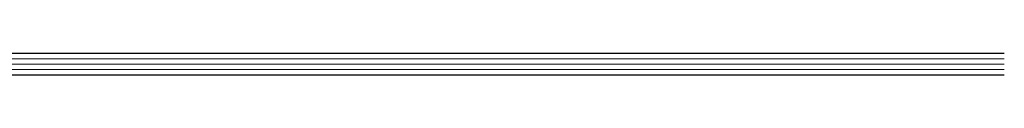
# Model space of a CAD drawing. Header units: millimetres. Extents: x -94648 to 68781, y -29623 to 11990.
# Tile 7 of 181: x -58321 to -46648, y -14725 to -14471. Entities that reach past the tile are written whole.
import ezdxf

# ---------------------------------------------------------------- set-up
doc = ezdxf.new("R2010")
doc.units = ezdxf.units.MM
doc.layers.add('cienkie', color=3, linetype='Continuous', lineweight=20)
doc.layers.add('GRUBE', color=1, linetype='Continuous')

msp = doc.modelspace()

# ---------------------------------------------------------------- linework, layer by layer
at = {"layer": 'cienkie'}
for p, q in [((-90648.48284, -14535.01698), (-46648.48284, -14535.01698)), ((-90648.48284, -14599.01698), (-46648.48284, -14599.01698)), ((-90648.48284, -14599.01698), (-46648.48284, -14599.01698)), ((-90648.48284, -14663.01698), (-46648.48284, -14663.01698))]:
    msp.add_line(p, q, dxfattribs=at)
at = {"layer": 'GRUBE'}
for p, q in [((-90648.48284, -14471.01698), (-46648.48284, -14471.01698)), ((-94648.48284, -14724.64732), (-46648.48284, -14724.64732))]:
    msp.add_line(p, q, dxfattribs=at)

doc.saveas('drawing.dxf')
